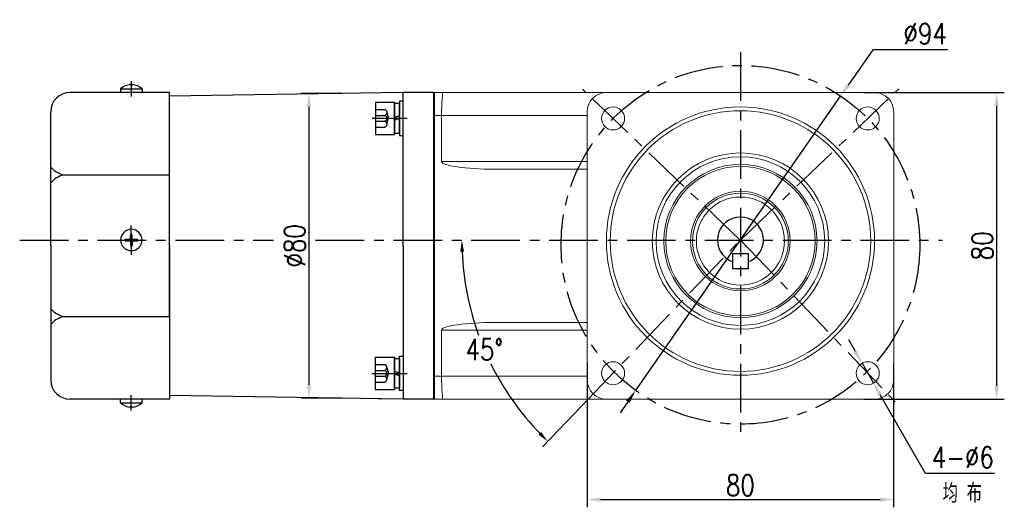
# Model space of a CAD drawing. Header units: inches. Extents: x -739 to 4096, y 9 to 1581.
# Tile 29 of 36: x 2753 to 3010, y 876 to 1003. Entities that reach past the tile are written whole.
import ezdxf

# ---------------------------------------------------------------- set-up
doc = ezdxf.new("R2010")
doc.units = ezdxf.units.IN
doc.header["$LTSCALE"] = 10
doc.header["$MEASUREMENT"] = 0
doc.linetypes.add('CENTER', pattern=[10.16, 6.35, -1.27, 1.27, -1.27])
doc.linetypes.add('HIDDEN', pattern=[1.905, 1.27, -0.635])
for name, color, linetype in [('1轮廓实线层', 7, 'Continuous'), ('3中心线层', 1, 'CENTER'), ('4虚线层', 6, 'HIDDEN'), ('6文字层', 3, 'Continuous'), ('7标注层', 4, 'Continuous')]:
    doc.layers.add(name, color=color, linetype=linetype)
doc.layers.add('图层2', color=4, linetype='Continuous', lineweight=40)
doc.styles.add('PC_TEXTSTYLE', font='isocp.shx', dxfattribs={"width": 0.8, "bigfont": 'HZFS.SHX'})
doc.styles.add('TH_GBDIM', font='romans.shx', dxfattribs={"width": 0.8, "bigfont": 'gbcbig.shx'})
doc.dimstyles.new('TH_GBDIM', dxfattribs={"dimtxt": 3.5, "dimasz": 2.5, "dimexe": 2, "dimexo": 0, "dimgap": 1, "dimtad": 1, "dimdec": 4, "dimdsep": 46, "dimtxsty": 'TH_GBDIM', "dimcen": 0.09, "dimclrd": 4, "dimclre": 4, "dimclrt": 3, "dimadec": 0, "dimazin": 0, "dimtfac": 1, "dimtdec": 4, "dimtmove": 0, "dimatfit": 3, "dimfxl": 1, "dimtzin": 0, "dimarcsym": 0})
doc.dimstyles.new('角度标注', dxfattribs={"dimtxt": 3.5, "dimasz": 3, "dimexe": 2, "dimexo": 0, "dimgap": 1, "dimtad": 1, "dimtih": 1, "dimtoh": 1, "dimdsep": 46, "dimtxsty": 'PC_TEXTSTYLE', "dimsah": 1, "dimcen": 0.09, "dimclrd": 4, "dimclrt": 3, "dimadec": 0, "dimazin": 0, "dimtfac": 0.7, "dimtmove": 0, "dimatfit": 0, "dimfxl": 1, "dimtzin": 0, "dimarcsym": 0})

# ---------------------------------------------------------------- blocks, each defined once
blk = doc.blocks.new('*D168')
at = {"layer": '7标注层', "color": 4, "lineweight": -2, "transparency": 16777216}
for p, q in [((2837.2, 983.48), (2826.64, 983.48)), ((2828.64, 979.98), (2828.64, 907.47)), ((2837.2, 903.97), (2826.64, 903.97))]:
    blk.add_line(p, q, dxfattribs=at)
at = {"layer": '7标注层', "color": 4, "transparency": 16777216}
for points in [[(2828.06, 979.98), (2829.23, 979.98), (2828.64, 983.48)], [(2828.06, 907.47), (2829.23, 907.47), (2828.64, 903.97)]]:
    blk.add_solid(points, dxfattribs=at)
at = {"layer": 'Defpoints', "color": 0, "transparency": 16777216}
for p in [(2837.2, 983.48), (2828.64, 903.97), (2837.2, 903.97)]:
    blk.add_point(p, dxfattribs=at)
at = {"layer": '7标注层', "color": 3, "transparency": 16777216, "insert": (2824.89, 943.73), "char_height": 5.5, "attachment_point": 5, "rotation": 90, "style": 'TH_GBDIM'}
blk.add_mtext('{%%c80}{}{}', dxfattribs=at)
blk = doc.blocks.new('*D169')
at = {"layer": '7标注层', "color": 4, "lineweight": -2, "transparency": 16777216}
for p, q in [((2973.48, 983.73), (3010.16, 983.73)), ((3008.16, 980.23), (3008.16, 907.23)), ((2973.48, 903.73), (3010.16, 903.73))]:
    blk.add_line(p, q, dxfattribs=at)
at = {"layer": '7标注层', "color": 4, "transparency": 16777216}
for points in [[(3007.58, 980.23), (3008.75, 980.23), (3008.16, 983.73)], [(3007.58, 907.23), (3008.75, 907.23), (3008.16, 903.73)]]:
    blk.add_solid(points, dxfattribs=at)
at = {"layer": 'Defpoints', "color": 0, "transparency": 16777216}
for p in [(2973.48, 983.73), (2973.48, 903.73), (3008.16, 903.73)]:
    blk.add_point(p, dxfattribs=at)
at = {"layer": '7标注层', "color": 3, "transparency": 16777216, "insert": (3004.41, 943.73), "char_height": 5.5, "attachment_point": 5, "rotation": 90, "style": 'TH_GBDIM'}
blk.add_mtext('{80}{}{}', dxfattribs=at)
blk = doc.blocks.new('*D170')
at = {"layer": '7标注层', "color": 4, "lineweight": -2, "transparency": 16777216}
for p, q in [((2901.28, 913.01), (2901.28, 875.51)), ((2981.28, 913.01), (2981.28, 875.51)), ((2904.78, 877.51), (2977.78, 877.51))]:
    blk.add_line(p, q, dxfattribs=at)
at = {"layer": '7标注层', "color": 4, "transparency": 16777216}
for points in [[(2904.78, 878.09), (2904.78, 876.92), (2901.28, 877.51)], [(2977.78, 878.09), (2977.78, 876.92), (2981.28, 877.51)]]:
    blk.add_solid(points, dxfattribs=at)
at = {"layer": 'Defpoints', "color": 0, "transparency": 16777216}
for p in [(2901.28, 913.01), (2981.28, 913.01), (2981.28, 877.51)]:
    blk.add_point(p, dxfattribs=at)
at = {"layer": '7标注层', "color": 3, "transparency": 16777216, "insert": (2941.28, 881.26), "char_height": 5.5, "attachment_point": 5, "style": 'TH_GBDIM'}
blk.add_mtext('{80}{}{}', dxfattribs=at)
blk = doc.blocks.new('*D171')
at = {"layer": '7标注层', "color": 4, "lineweight": -2, "transparency": 16777216}
for p, q in [((2971.28, 916.13), (2969.54, 919.16)), ((2973.02, 913.09), (2976.01, 907.89)), ((2989.55, 884.3), (2977.75, 904.86)), ((3007.6, 884.3), (2989.55, 884.3))]:
    blk.add_line(p, q, dxfattribs=at)
at = {"layer": '7标注层', "color": 4, "transparency": 16777216}
for points in [[(2971.79, 916.42), (2970.77, 915.84), (2973.02, 913.09)], [(2978.26, 905.15), (2977.25, 904.56), (2976.01, 907.89)]]:
    blk.add_solid(points, dxfattribs=at)
at = {"layer": 'Defpoints', "color": 0, "transparency": 16777216}
for p in [(2973.02, 913.09), (2976.01, 907.89)]:
    blk.add_point(p, dxfattribs=at)
at = {"layer": '7标注层', "color": 3, "transparency": 16777216, "insert": (2999.33, 888.55), "char_height": 5.5, "attachment_point": 5, "style": 'TH_GBDIM'}
blk.add_mtext('4-∅6', dxfattribs=at)
blk = doc.blocks.new('*D172')
at = {"layer": '7标注层', "color": 4, "lineweight": -2, "transparency": 16777216}
for p, q in [((2975.82, 994.87), (2969.37, 985.62)), ((2995.35, 994.87), (2975.82, 994.87)), ((2913.88, 905.91), (2967.37, 982.74)), ((2911.88, 903.04), (2909.88, 900.17))]:
    blk.add_line(p, q, dxfattribs=at)
at = {"layer": '7标注层', "color": 4, "transparency": 16777216}
for points in [[(2968.9, 985.95), (2969.85, 985.28), (2967.37, 982.74)], [(2911.4, 903.38), (2912.36, 902.71), (2913.88, 905.91)]]:
    blk.add_solid(points, dxfattribs=at)
at = {"layer": 'Defpoints', "color": 0, "transparency": 16777216}
for p in [(2967.37, 982.74), (2913.88, 905.91)]:
    blk.add_point(p, dxfattribs=at)
at = {"layer": '7标注层', "color": 3, "transparency": 16777216, "insert": (2989.49, 999.12), "char_height": 5.5, "attachment_point": 5, "style": 'TH_GBDIM'}
blk.add_mtext('{∅94}{}{}', dxfattribs=at)
blk = doc.blocks.new('*D179')
at = {"layer": '7标注层', "color": 0, "lineweight": -2, "transparency": 16777216}
blk.add_line((2899.92, 901.99), (2889.64, 891.25), dxfattribs=at)
at = {"layer": '7标注层', "color": 4, "lineweight": -2, "transparency": 16777216}
for start, end in [(182.3641, 199.9609), (206.393, 223.9125)]:
    blk.add_arc((2941.28, 945.24), 72.71, start, end, dxfattribs=at)
at = {"layer": '7标注层', "color": 4, "transparency": 16777216}
for points in [[(2868.13, 942.23), (2869.13, 942.25), (2868.57, 945.24)], [(2889.25, 895.17), (2888.55, 894.46), (2891.03, 892.69)]]:
    blk.add_solid(points, dxfattribs=at)
at = {"layer": 'Defpoints', "color": 0, "transparency": 16777216}
for p in [(2767.61, 945.24), (2941.28, 945.24), (2994.04, 945.24), (2871.19, 925.9), (2899.92, 901.99)]:
    blk.add_point(p, dxfattribs=at)
at = {"layer": '7标注层', "color": 3, "transparency": 16777216, "insert": (2874.42, 916.67), "char_height": 5.5, "attachment_point": 5, "style": 'TH_GBDIM'}
blk.add_mtext('45°', dxfattribs=at)
blk = doc.blocks.new('GB93_5_0.65_R')
at = {"layer": '1轮廓实线层'}
for p, q in [((3.85, 1.3), (-3.85, 1.3)), ((-3.85, 1.3), (-3.85, 0)), ((-3.85, 0), (3.85, 0)), ((0, 0), (-0.56, 1.3)), ((0.7, 0), (0.14, 1.3)), ((3.85, 0), (3.85, 1.3))]:
    blk.add_line(p, q, dxfattribs=at)
blk = doc.blocks.new('A$C2A8800F1')
at = {"layer": '1轮廓实线层'}
for p, q in [((7, 9.25), (6, 9.25)), ((6, 9.25), (6, 7.4)), ((7, 7.4), (7, 9.25)), ((6, 7.4), (6, 2.1)), ((7, 2.1), (7, 7.4)), ((6, 2.1), (6, 0.25)), ((6, 0.25), (7, 0.25)), ((7, 0.25), (7, 2.1))]:
    blk.add_line(p, q, dxfattribs=at)
at = {"layer": '1轮廓实线层', "rotation": 89.99999999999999}
blk.add_blockref('GB93_5_0.65_R', (6, 4.75), dxfattribs=at)
blk = doc.blocks.new('GB／T70.1M5M8')
at = {"layer": '1轮廓实线层'}
for p, q in [((0, -4.25), (0, 4.25)), ((0, 4.25), (5, 4.25)), ((5, 4.25), (5, -4.25)), ((0, -4.25), (5, -4.25))]:
    blk.add_line(p, q, dxfattribs=at)
at = {"layer": '4虚线层'}
for p, q in [((0, 2.29), (2.5, 2.29)), ((0, 0.76), (2.5, 0.76)), ((3, 1.53), (3.45, 0)), ((3, -1.53), (3.45, 0)), ((0, -0.76), (2.5, -0.76)), ((0, -2.29), (2.5, -2.29))]:
    blk.add_line(p, q, dxfattribs=at)
for centre in [(2.17, 1.53), (2.17, 0), (2.17, -1.53)]:
    blk.add_arc(centre, 0.833, 293.5487, 66.4513, dxfattribs=at)

msp = doc.modelspace()

# ---------------------------------------------------------------- linework, layer by layer
for p, q in [((2779.483, 984.726), (2779.483, 983.726)), ((2779.483, 984.726), (2785.083, 984.726)), ((2782.083, 985.79), (2782.083, 985.629)), ((2782.083, 985.629), (2782.483, 985.629)), ((2782.483, 985.79), (2782.483, 985.629)), ((2785.083, 984.726), (2785.083, 983.726)), ((2780.283, 983.726), (2766.247, 983.726)), ((2781.783, 983.726), (2780.283, 983.726)), ((2781.983, 983.726), (2781.783, 983.726)), ((2783.483, 983.726), (2781.983, 983.726)), ((2792.247, 983.726), (2783.483, 983.726)), ((2792.247, 982.726), (2792.247, 983.726)), ((2792.247, 964.098), (2792.247, 982.726)), ((2861.283, 983.403), (2861.283, 981.402)), ((2861.283, 981.402), (2861.283, 943.726)), ((2761.247, 973.726), (2761.247, 978.726)), ((2761.247, 943.726), (2761.247, 973.726)), ((2792.247, 943.726), (2792.247, 964.098)), ((2782.083, 945.437), (2782.083, 946.637)), ((2782.083, 946.637), (2782.483, 946.637)), ((2782.483, 945.437), (2782.483, 946.637)), ((2761.247, 943.726), (2761.247, 913.726)), ((2780.705, 945.437), (2782.083, 945.437)), ((2780.705, 945.237), (2780.705, 945.437)), ((2780.705, 945.237), (2780.705, 945.037)), ((2780.705, 945.037), (2782.083, 945.037)), ((2782.083, 945.037), (2782.083, 943.837)), ((2782.083, 943.837), (2782.483, 943.837)), ((2782.483, 945.437), (2783.861, 945.437)), ((2782.483, 945.037), (2783.861, 945.037)), ((2782.483, 945.037), (2782.483, 943.837)), ((2783.861, 945.237), (2783.861, 945.437)), ((2783.861, 945.237), (2783.861, 945.037)), ((2792.247, 943.726), (2792.247, 923.355)), ((2861.283, 909.403), (2861.283, 943.08)), ((2792.247, 923.355), (2792.247, 904.726)), ((2761.247, 913.726), (2761.247, 908.726)), ((2861.283, 910.851), (2861.283, 904.849)), ((2792.247, 904.726), (2792.247, 903.726)), ((2780.283, 903.726), (2766.247, 903.726)), ((2779.483, 902.726), (2779.483, 903.726)), ((2779.483, 902.726), (2785.083, 902.726)), ((2781.783, 903.726), (2780.283, 903.726)), ((2781.983, 903.726), (2781.783, 903.726)), ((2783.483, 903.726), (2781.983, 903.726)), ((2792.247, 903.726), (2783.483, 903.726)), ((2785.083, 902.726), (2785.083, 903.726)), ((2782.083, 901.663), (2782.083, 901.824)), ((2782.083, 901.824), (2782.483, 901.824)), ((2782.483, 901.663), (2782.483, 901.824))]:
    msp.add_line(p, q)
for centre, radius, start, end in [((2782.283, 981.593), 4.202, 92.72782, 131.78072), ((2782.283, 981.593), 4.202, 48.21928, 87.27218), ((2766.247, 978.726), 5, 90, 180), ((2782.283, 945.237), 2.8, 0, 180), ((2782.283, 945.237), 2.8, 180, 0), ((2766.247, 908.726), 5, 180, 270), ((2782.283, 905.86), 4.202, 228.21928, 267.27218), ((2782.283, 905.86), 4.202, 272.72782, 311.78072)]:
    msp.add_arc(centre, radius, start, end)
at = {"layer": '1轮廓实线层'}
for p, q in [((2853.283, 983.726), (2792.247, 982.809)), ((2861.283, 983.726), (2853.283, 983.726)), ((2853.283, 943.726), (2853.283, 983.726)), ((2853.283, 943.726), (2853.283, 983.726)), ((2853.283, 943.726), (2853.283, 983.726)), ((2861.283, 903.726), (2861.283, 983.726)), ((2792.247, 962.207), (2764.524, 962.207)), ((2792.247, 925.246), (2792.247, 943.726)), ((2853.283, 943.726), (2853.283, 903.726)), ((2853.283, 943.726), (2853.283, 903.726)), ((2939.283, 937.741), (2939.283, 941.741)), ((2939.283, 941.741), (2941.283, 941.741)), ((2941.283, 941.741), (2943.283, 941.741)), ((2943.283, 941.741), (2943.283, 937.741)), ((2943.283, 937.741), (2939.283, 937.741)), ((2792.247, 925.246), (2764.524, 925.246)), ((2861.283, 909.726), (2861.283, 903.726)), ((2861.283, 909.726), (2861.283, 903.726)), ((2853.283, 903.726), (2792.247, 904.644)), ((2853.283, 903.726), (2846.724, 903.825)), ((2861.283, 903.726), (2853.283, 903.726))]:
    msp.add_line(p, q, dxfattribs=at)
at = {"layer": '1轮廓实线层', "color": 7, "linetype": 'Continuous', "lineweight": 15}
for p, q in [((2861.283, 983.726), (2861.283, 977.726)), ((2861.283, 983.726), (2863.715, 983.726)), ((2863.715, 983.726), (2906.283, 983.726)), ((2976.283, 983.726), (2906.283, 983.726)), ((2861.283, 977.726), (2861.283, 909.726)), ((2863.283, 977.726), (2861.283, 977.726)), ((2901.283, 977.726), (2863.283, 977.726)), ((2863.283, 965.726), (2863.283, 977.726)), ((2901.283, 978.726), (2901.283, 908.726)), ((2981.283, 908.726), (2981.283, 978.726)), ((2863.283, 965.726), (2901.283, 965.726)), ((2901.283, 963.726), (2877.245, 963.726)), ((2877.245, 923.726), (2901.283, 923.726)), ((2863.283, 921.726), (2863.283, 909.726)), ((2901.283, 921.726), (2863.283, 921.726)), ((2861.283, 909.726), (2861.283, 903.726)), ((2861.283, 909.726), (2863.283, 909.726)), ((2863.283, 909.726), (2901.283, 909.726)), ((2863.715, 903.726), (2861.283, 903.726)), ((2906.283, 903.726), (2863.715, 903.726)), ((2906.283, 903.726), (2976.283, 903.726))]:
    msp.add_line(p, q, dxfattribs=at)
at = {"layer": '1轮廓实线层', "color": 7}
msp.add_line((2861.283, 903.726), (2861.283, 906.726), dxfattribs=at)
msp.add_line((2861.283, 903.726), (2861.283, 906.726), dxfattribs=at)
at = {"layer": '1轮廓实线层', "color": 7, "linetype": 'Continuous', "lineweight": 15}
for centre, radius in [((2908.049, 976.96), 3), ((2941.283, 944.97), 35), ((2974.517, 976.96), 3), ((2941.283, 944.97), 34), ((2941.283, 944.97), 23), ((2941.283, 944.97), 22), ((2941.283, 944.97), 20), ((2941.283, 944.97), 19.5), ((2941.283, 944.97), 13), ((2941.283, 944.97), 12.5), ((2941.283, 944.97), 11.5), ((2908.049, 910.492), 3), ((2974.517, 910.492), 3)]:
    msp.add_circle(centre, radius, dxfattribs=at)
for centre, start, end in [((2906.283, 978.726), 90, 180), ((2976.283, 978.726), 0, 90), ((2906.283, 908.726), 180, 270), ((2976.283, 908.726), 270, 0)]:
    msp.add_arc(centre, 5, start, end, dxfattribs=at)
at = {"layer": '1轮廓实线层'}
msp.add_arc((2941.283, 945.241), 6, 289.47122, 250.52878, dxfattribs=at)
at = {"layer": '1轮廓实线层', "color": 7, "linetype": 'Continuous', "lineweight": 15}
for centre, major_axis, ratio, start_param, end_param in [((2863.715, 977.726), (0, -6), 0.0719933, 3.1415927, 4.712389), ((2877.245, 965.726), (-13.962, 0), 0.1432442, 0, 1.5707963), ((2877.245, 921.726), (13.962, 0), 0.1432442, 1.5707963, 3.1415927), ((2863.715, 909.726), (0, -6), 0.0719933, 4.712389, 6.2831853)]:
    msp.add_ellipse(centre, major_axis=major_axis, ratio=ratio, start_param=start_param, end_param=end_param, dxfattribs=at)
at = {"layer": '1轮廓实线层'}
for points in [[(2764.524, 962.207), (2762.736, 962.971), (2761.247, 964.219)], [(2764.524, 962.207), (2762.736, 961.444), (2761.247, 960.196)], [(2764.524, 925.246), (2762.736, 926.009), (2761.247, 927.257)], [(2764.524, 925.246), (2762.736, 924.482), (2761.247, 923.234)]]:
    msp.add_spline(points, degree=3, dxfattribs=at)
at = {"layer": '3中心线层', "ltscale": 0.2}
for p, q in [((2941.283, 994.249), (2941.283, 894.404)), ((2782.283, 986.711), (2782.283, 982.673)), ((2941.211, 945.166), (2900.095, 984.586)), ((2941.283, 945.241), (2982.598, 984.673)), ((2845.11, 977), (2854.294, 977)), ((2782.283, 943.425), (2782.283, 949.063)), ((2782.283, 947.048), (2782.283, 941.411)), ((2753.146, 945.241), (2819.395, 945.241)), ((2830.395, 945.241), (2994.037, 945.241)), ((2899.921, 901.993), (2941.283, 945.241)), ((2941.283, 945.241), (2982.367, 902.285)), ((2845.11, 910.452), (2854.294, 910.452)), ((2782.283, 900.742), (2782.283, 904.78))]:
    msp.add_line(p, q, dxfattribs=at)
msp.add_circle((2941.283, 943.998), 46.809, dxfattribs=at)
at = {"layer": '图层2', "color": 0}
for p in [(2861.283, 983.726), (2861.283, 983.726), (2861.283, 914.752), (2861.283, 914.752)]:
    msp.add_line(p, (2861.283, 903.726), dxfattribs=at)

# ---------------------------------------------------------------- block references
at = {"layer": '1轮廓实线层', "xscale": -1, "rotation": 180}
for name, p in [('GB／T70.1M5M8', (2845.983, 977)), ('A$C2A8800F1', (2846.283, 915.202))]:
    msp.add_blockref(name, p, dxfattribs=at)
at = {"layer": '1轮廓实线层'}
for name, p in [('A$C2A8800F1', (2846.283, 972.25)), ('A$C2A8800F1', (2846.283, 972.25)), ('GB／T70.1M5M8', (2845.983, 910.452))]:
    msp.add_blockref(name, p, dxfattribs=at)

# ---------------------------------------------------------------- texts
at = {"layer": '6文字层', "insert": (2994.05, 881.681), "char_height": 5, "width": 38.96783, "attachment_point": 1, "style": 'PC_TEXTSTYLE'}
msp.add_mtext('{\\C3;均 布}', dxfattribs=at)

# ---------------------------------------------------------------- dimensions: what is measured, and where the dimension line sits
at = {"layer": '7标注层'}
for p1, p2, text, picture, middle in [((2913.883, 905.914), (2967.374, 982.745), '{<>}{}{}', '*D172', (2989.486, 994.875)), ((2973.023, 913.094), (2976.011, 907.891), '4-<>', '*D171', (2999.328, 884.304))]:
    dim = msp.add_diameter_dim_2p(p1=p1, p2=p2, text=text, dimstyle='TH_GBDIM', override={"dimtxt": 5.5, "dimasz": 3.5, "dimgap": 1.5, "dimtoh": 1, "dimdec": 0}, dxfattribs=at)
    dim.commit()
    dim.dimension.update_dxf_attribs({"geometry": picture, "text_midpoint": middle, "dimtype": 163})
dim = msp.add_linear_dim(base=(2828.645, 903.968), p1=(2837.202, 983.485), p2=(2837.202, 903.968), angle=90, text='{%%c<>}{}{}', dimstyle='TH_GBDIM', override={"dimtxt": 5.5, "dimasz": 3.5, "dimgap": 1, "dimtad": 1, "dimjust": 0, "dimdec": 0, "dimlfac": 1, "dimse1": 0, "dimse2": 0, "dimsd1": 0, "dimsd2": 0, "dimadec": 0}, dxfattribs=at)
dim.commit()
dim.dimension.update_dxf_attribs({"geometry": '*D168', "text_midpoint": (2828.645, 943.726), "dimtype": 160})
dim = msp.add_linear_dim(base=(3008.163, 903.726), p1=(2973.477, 983.726), p2=(2973.477, 903.726), angle=90, text='{<>}{}{}', dimstyle='TH_GBDIM', override={"dimtxt": 5.5, "dimasz": 3.5, "dimdec": 1, "dimadec": 1}, dxfattribs=at)
dim.commit()
dim.dimension.update_dxf_attribs({"geometry": '*D169', "text_midpoint": (3004.413, 943.726)})
dim = msp.add_angular_dim_2l(base=(2871.191, 925.901), line1=((2899.921, 901.993), (2941.283, 945.241)), line2=((2767.607, 945.241), (2994.037, 945.241)), text='45°', dimstyle='角度标注', override={"dimtxt": 5.5, "dimasz": 3, "dimgap": 1, "dimtad": 1, "dimjust": 0, "dimdec": 2, "dimlfac": 1, "dimtxsty": 'TH_GBDIM', "dimse1": 0, "dimse2": 0, "dimsd1": 0, "dimsd2": 0, "dimadec": 2}, dxfattribs=at)
dim.commit()
dim.dimension.update_dxf_attribs({"geometry": '*D179', "text_midpoint": (2874.421, 916.669)})
dim = msp.add_linear_dim(base=(2981.283, 877.506), p1=(2901.283, 913.015), p2=(2981.283, 913.015), text='{<>}{}{}', dimstyle='TH_GBDIM', override={"dimtxt": 5.5, "dimasz": 3.5, "dimdec": 1, "dimadec": 1}, dxfattribs=at)
dim.commit()
dim.dimension.update_dxf_attribs({"geometry": '*D170', "text_midpoint": (2941.283, 881.256)})

doc.saveas('drawing.dxf')
